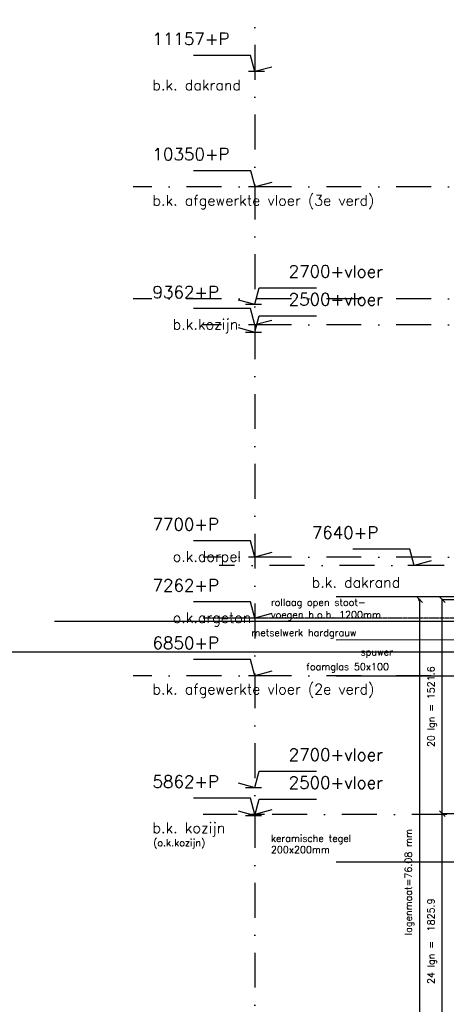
# Model space of a CAD drawing. Extents: x 0 to 297174, y -27731 to 163980.
# Tile 99 of 152: x 173535 to 176588, y 96943 to 103994. Entities that reach past the tile are written whole.
import ezdxf

# ---------------------------------------------------------------- set-up
doc = ezdxf.new("R2010")
doc.units = 0
doc.header["$LTSCALE"] = 5
doc.header["$MEASUREMENT"] = 0
doc.header["$PDMODE"] = 3
doc.header["$PDSIZE"] = 0.1
doc.linetypes.add('DASHDOT', pattern=[1, 0.5, -0.25, 0, -0.25])
doc.linetypes.add('DD1', pattern=[2.66667, 1.66667, -0.5, 0, -0.5])
doc.layers.get('0').update_dxf_attribs({"linetype": 'CONTINUOUS'})
doc.layers.get('DEFPOINTS').update_dxf_attribs({"linetype": 'CONTINUOUS'})
for name, color, linetype in [('A--01A1_ACEER', 1, 'CONTINUOUS'), ('A--M$1A-_F123-', 1, 'CONTINUOUS'), ('A--M01A1_MAATVOERING', 1, 'CONTINUOUS'), ('A--M01B1_HOOGTE_MAATV', 1, 'CONTINUOUS'), ('A--T01A-25_TEKST', 2, 'CONTINUOUS'), ('A--T01B2_HOOGTE_MAATV', 2, 'CONTINUOUS'), ('A--T01B3_HOOGTE_MAATV', 3, 'CONTINUOUS'), ('STRAMIEN', 8, 'DD1')]:
    doc.layers.add(name, color=color, linetype=linetype)
doc.styles.add('HIEMSTRA', font='romans.shx')
doc.styles.add('HOOGTEXT', font='ROMANS.shx', dxfattribs={"height": 2.5})
doc.dimstyles.get("Standard").update_dxf_attribs({"dimscale": 50, "dimtxt": 2.5, "dimasz": 2, "dimexe": 0.3, "dimexo": 0.3, "dimgap": 2, "dimtad": 1, "dimdec": 0, "dimzin": 0, "dimdsep": 46, "dimtxsty": 'HIEMSTRA', "dimblk1": 'OBLIQUE', "dimblk2": 'OBLIQUE', "dimsah": 1, "dimcen": 0.09, "dimdle": 0.3, "dimclrd": 1, "dimclre": 1, "dimclrt": 2, "dimadec": 0, "dimazin": 0, "dimtfac": 1, "dimtdec": 4, "dimtix": 1, "dimtmove": 2, "dimatfit": 3, "dimldrblk": 'OBLIQUE', "dimfxl": 0, "dimtvp": 625, "dimtolj": 1, "dimtzin": 0, "dimarcsym": 0})

# ---------------------------------------------------------------- blocks, each defined once
blk = doc.blocks.new('HOOGTEP')
at = {"layer": 'A--M01A1_MAATVOERING'}
for p, q in [((0, 0), (0.62, 2.33)), ((0.62, 2.33), (8.79, 2.33)), ((-2.41, 0.65), (0, 0))]:
    blk.add_line(p, q, dxfattribs=at)
at = {"layer": 'A--M01B1_HOOGTE_MAATV'}
blk.add_line((-1.38, 0), (0.91, 0), dxfattribs=at)
at = {"layer": 'A--T01B2_HOOGTE_MAATV', "style": 'HOOGTEXT', "flags": 4}
blk.add_attdef('TEKST', (1.84, -0.67), '', height=1.5, dxfattribs=at)
at = {"layer": 'A--T01B3_HOOGTE_MAATV', "style": 'HOOGTEXT', "flags": 4}
blk.add_attdef('HOOGTE', (1.67, 3.82), '', height=1.75, dxfattribs=at)
blk = doc.blocks.new('_OBLIQUE')
at = {"color": 0, "linetype": 'ByBlock'}
blk.add_line((-0.5, -0.5), (0.5, 0.5), dxfattribs=at)
blk = doc.blocks.new('*D563')
at = {"layer": 'A--M$1A-_F123-', "color": 1, "lineweight": -2}
for p, q in [((176806.6, 98307.9), (176553.3, 98307.9)), ((176559.3, 96474.6), (176559.3, 98313.9)), ((176806.6, 96480.6), (176553.3, 96480.6))]:
    blk.add_line(p, q, dxfattribs=at)
at = {"layer": 'DEFPOINTS', "color": 0}
for p in [(176559.3, 98307.9), (176812.6, 98307.9), (176812.6, 96480.6)]:
    blk.add_point(p, dxfattribs=at)
at = {"layer": 'A--M$1A-_F123-', "color": 1, "lineweight": -2, "xscale": 40, "yscale": 40, "zscale": 40}
for p, rotation in [((176559.3, 98307.9), 90), ((176559.3, 96480.6), 270)]:
    blk.add_blockref('_OBLIQUE', p, dxfattribs=dict(at, rotation=rotation))
at = {"layer": 'A--M$1A-_F123-', "color": 2, "insert": (176486, 97394.3), "char_height": 50, "attachment_point": 5, "rotation": 90, "style": 'HIEMSTRA'}
blk.add_mtext('\\A1;24 lgn =  1825.9', dxfattribs=at)
blk = doc.blocks.new('*D564')
at = {"color": 1, "linetype": 'ByBlock'}
for p, q in [((176806.6, 99840.1), (176553.3, 99840.1)), ((176559.3, 98301.9), (176559.3, 99846.1)), ((176806.6, 98307.9), (176553.3, 98307.9))]:
    blk.add_line(p, q, dxfattribs=at)
at = {"layer": 'DEFPOINTS', "color": 0, "linetype": 'ByBlock'}
for p in [(176559.3, 99840.1), (176812.6, 99840.1), (176812.6, 98307.9)]:
    blk.add_point(p, dxfattribs=at)
at = {"color": 1, "linetype": 'ByBlock', "xscale": 40, "yscale": 40, "zscale": 40}
for p, rotation in [((176559.3, 99840.1), 90), ((176559.3, 98307.9), 270)]:
    blk.add_blockref('_OBLIQUE', p, dxfattribs=dict(at, rotation=rotation))
at = {"color": 2, "linetype": 'ByBlock', "insert": (176486, 99074), "char_height": 50, "attachment_point": 5, "rotation": 90, "style": 'HIEMSTRA'}
blk.add_mtext('\\A1;20 lgn = 1521.6', dxfattribs=at)
blk = doc.blocks.new('*D574')
at = {"layer": 'A--M$1A-_F123-', "color": 1, "linetype": 'Continuous', "lineweight": -2}
for p, q in [((176387.5, 99840.1), (176403.7, 99840.1)), ((176397.7, 95789.9), (176397.7, 99846.1)), ((176387.5, 95795.9), (176403.7, 95795.9))]:
    blk.add_line(p, q, dxfattribs=at)
at = {"layer": 'DEFPOINTS', "color": 0, "linetype": 'Continuous'}
for p in [(176381.5, 99840.1), (176397.7, 99840.1), (176381.5, 95795.9)]:
    blk.add_point(p, dxfattribs=at)
at = {"layer": 'A--M$1A-_F123-', "color": 1, "linetype": 'Continuous', "lineweight": -2, "xscale": 40, "yscale": 40, "zscale": 40}
for p, rotation in [((176397.7, 99840.1), 90), ((176397.7, 95795.9), 270)]:
    blk.add_blockref('_OBLIQUE', p, dxfattribs=dict(at, rotation=rotation))
at = {"layer": 'A--M$1A-_F123-', "color": 3, "linetype": 'Continuous', "insert": (176324.4, 97818), "char_height": 50, "attachment_point": 5, "rotation": 90, "style": 'HIEMSTRA'}
blk.add_mtext('\\A1;lagenmaat=76.08 mm', dxfattribs=at)

msp = doc.modelspace()

# ---------------------------------------------------------------- linework, layer by layer
at = {"layer": 'A--01A1_ACEER', "linetype": 'Continuous'}
msp.add_line((173782.9, 99685.9), (180430.5, 99685.9), dxfattribs=at)
at = {"layer": 'A--01A1_ACEER', "ltscale": 10}
msp.add_line((162632.5, 99465.9), (204168.1, 99465.9), dxfattribs=at)
at = {"layer": 'A--T01A-25_TEKST'}
for p, q in [((175799.2, 99863.6), (176812.6, 99863.6)), ((175799.2, 99553.9), (177136, 99554.4)), ((175799.2, 99295.9), (177123.2, 99295.9)), ((175799.2, 97962.4), (176818.2, 97962.4))]:
    msp.add_line(p, q, dxfattribs=at)
at = {"layer": 'STRAMIEN', "linetype": 'DASHDOT', "ltscale": 100}
for p, q in [((175218.7, 110315), (175218.7, 90172.2)), ((185481.6, 102795.9), (174347.6, 102795.9)), ((185481.6, 101995.9), (174347.3, 101995.9)), ((185481.6, 101807.9), (174847.6, 101807.9)), ((185481.6, 100145.9), (174847.6, 100145.9)), ((176573.5, 100085.9), (174963.3, 100085.9)), ((185481.6, 99295.9), (174347.3, 99295.9)), ((180592.1, 98302.9), (174847.6, 98302.9))]:
    msp.add_line(p, q, dxfattribs=at)
at = {"layer": 'STRAMIEN', "linetype": 'DASHDOT'}
msp.add_line((179315.3, 99707.9), (174847.6, 99707.9), dxfattribs=at)

# ---------------------------------------------------------------- block references
ref = msp.add_blockref('HOOGTEP', (175218.7, 103621.8), dxfattribs=dict(xscale=-50, yscale=50, zscale=50))
ref.add_attrib('TEKST', 'b.k. dakrand', (174485, 103487.8), dxfattribs={"layer": 'A--T01B2_HOOGTE_MAATV', "height": 75, "style": 'HOOGTEXT', "flags": 4})
ref.add_attrib('HOOGTE', '11157+P', (174485, 103812.8), dxfattribs={"layer": 'A--T01B3_HOOGTE_MAATV', "height": 87.5, "style": 'HOOGTEXT', "flags": 4})
ref = msp.add_blockref('HOOGTEP', (175218.9, 102795.9), dxfattribs=dict(xscale=-50, yscale=50, zscale=50))
ref.add_attrib('TEKST', 'b.k. afgewerkte vloer (3e verd)', (174485.3, 102661.9), dxfattribs={"layer": 'A--T01B2_HOOGTE_MAATV', "height": 75, "style": 'HOOGTEXT', "flags": 4})
ref.add_attrib('HOOGTE', '10350+P', (174485.3, 102986.9), dxfattribs={"layer": 'A--T01B3_HOOGTE_MAATV', "height": 87.5, "style": 'HOOGTEXT', "flags": 4})
ref = msp.add_blockref('HOOGTEP', (175218.7, 101955.9), dxfattribs=dict(xscale=50, yscale=50, zscale=50))
ref.add_attrib('HOOGTE', '2700+vloer', (175459.5, 102146.9), dxfattribs={"layer": 'A--T01B3_HOOGTE_MAATV', "height": 87.5, "style": 'HOOGTEXT', "flags": 4})
ref = msp.add_blockref('HOOGTEP', (175218.7, 101807.9), dxfattribs=dict(xscale=-50, yscale=50, zscale=50))
ref.add_attrib('TEKST', 'b.k.kozijn', (174630.2, 101774.3), dxfattribs={"layer": 'A--T01B2_HOOGTE_MAATV', "height": 75, "style": 'HOOGTEXT', "flags": 4})
ref.add_attrib('HOOGTE', '9362+P', (174485, 101998.9), dxfattribs={"layer": 'A--T01B3_HOOGTE_MAATV', "height": 87.5, "style": 'HOOGTEXT', "flags": 4})
ref = msp.add_blockref('HOOGTEP', (175218.7, 101755.9), dxfattribs=dict(xscale=50, yscale=50, zscale=50))
ref.add_attrib('HOOGTE', '2500+vloer', (175459.5, 101946.9), dxfattribs={"layer": 'A--T01B3_HOOGTE_MAATV', "height": 87.5, "style": 'HOOGTEXT', "flags": 4})
ref = msp.add_blockref('HOOGTEP', (175218.7, 100145.9), dxfattribs=dict(xscale=-50, yscale=50, zscale=50))
ref.add_attrib('TEKST', 'o.k.dorpel', (174630.2, 100112.3), dxfattribs={"layer": 'A--T01B2_HOOGTE_MAATV', "height": 75, "style": 'HOOGTEXT', "flags": 4})
ref.add_attrib('HOOGTE', '7700+P', (174485, 100336.9), dxfattribs={"layer": 'A--T01B3_HOOGTE_MAATV', "height": 87.5, "style": 'HOOGTEXT', "flags": 4})
ref = msp.add_blockref('HOOGTEP', (176358.8, 100085.9), dxfattribs=dict(xscale=-50, yscale=50, zscale=50))
ref.add_attrib('TEKST', 'b.k. dakrand', (175625.2, 99926.9), dxfattribs={"layer": 'A--T01B2_HOOGTE_MAATV', "height": 75, "style": 'HOOGTEXT', "flags": 4})
ref.add_attrib('HOOGTE', '7640+P', (175625.2, 100276.9), dxfattribs={"layer": 'A--T01B3_HOOGTE_MAATV', "height": 87.5, "style": 'HOOGTEXT', "flags": 4})
ref = msp.add_blockref('HOOGTEP', (175218.7, 99707.9), dxfattribs=dict(xscale=-50, yscale=50, zscale=50))
ref.add_attrib('TEKST', 'o.k.argeton', (174630.2, 99674.3), dxfattribs={"layer": 'A--T01B2_HOOGTE_MAATV', "height": 75, "style": 'HOOGTEXT', "flags": 4})
ref.add_attrib('HOOGTE', '7262+P', (174485, 99898.9), dxfattribs={"layer": 'A--T01B3_HOOGTE_MAATV', "height": 87.5, "style": 'HOOGTEXT', "flags": 4})
ref = msp.add_blockref('HOOGTEP', (175218.7, 99295.9), dxfattribs=dict(xscale=-50, yscale=50, zscale=50))
ref.add_attrib('TEKST', 'b.k. afgewerkte vloer (2e verd)', (174485.3, 99161.9), dxfattribs={"layer": 'A--T01B2_HOOGTE_MAATV', "height": 75, "style": 'HOOGTEXT', "flags": 4})
ref.add_attrib('HOOGTE', '6850+P', (174485.3, 99486.9), dxfattribs={"layer": 'A--T01B3_HOOGTE_MAATV', "height": 87.5, "style": 'HOOGTEXT', "flags": 4})
ref = msp.add_blockref('HOOGTEP', (175218.7, 98495.9), dxfattribs=dict(xscale=50, yscale=50, zscale=50))
ref.add_attrib('HOOGTE', '2700+vloer', (175459.5, 98686.9), dxfattribs={"layer": 'A--T01B3_HOOGTE_MAATV', "height": 87.5, "style": 'HOOGTEXT', "flags": 4})
ref = msp.add_blockref('HOOGTEP', (175218.7, 98302.9), dxfattribs=dict(xscale=-50, yscale=50, zscale=50))
ref.add_attrib('TEKST', 'b.k. kozijn', (174485.3, 98168.9), dxfattribs={"layer": 'A--T01B2_HOOGTE_MAATV', "height": 75, "style": 'HOOGTEXT', "flags": 4})
ref.add_attrib('HOOGTE', '5862+P', (174485.3, 98493.9), dxfattribs={"layer": 'A--T01B3_HOOGTE_MAATV', "height": 87.5, "style": 'HOOGTEXT', "flags": 4})
ref = msp.add_blockref('HOOGTEP', (175218.7, 98295.9), dxfattribs=dict(xscale=50, yscale=50, zscale=50))
ref.add_attrib('HOOGTE', '2500+vloer', (175459.5, 98486.9), dxfattribs={"layer": 'A--T01B3_HOOGTE_MAATV', "height": 87.5, "style": 'HOOGTEXT', "flags": 4})

# ---------------------------------------------------------------- texts
at = {"layer": 'A--T01A-25_TEKST', "style": 'HIEMSTRA'}
for s, p in [('rollaag open stoot-', (175332.4, 99796.5)), ('voegen h.o.h. 1200mm', (175332.4, 99707.3)), ('metselwerk hardgrauw', (175193, 99578.6)), ('spuwer', (175975, 99440.1)), ('foamglas 50x100', (175585.9, 99335.9)), ('keramische tegel', (175332.4, 98105.8)), ('(o.k.kozijn)', (174490.2, 98075.1)), ('200x200mm', (175332.4, 98025.8))]:
    msp.add_text(s, height=50, dxfattribs=at).set_placement(p)

# ---------------------------------------------------------------- dimensions: what is measured, and where the dimension line sits
at = {"layer": 'A--M$1A-_F123-', "linetype": 'Continuous'}
dim = msp.add_linear_dim(base=(176397.7, 99840.1, 0), p1=(176381.5, 95795.9, 0), p2=(176381.5, 99840.1, 0), angle=90, text='lagenmaat=76.08 mm', dimstyle='Standard', override={"dimscale": 20, "dimclrt": 3}, dxfattribs=at)
dim.commit()
dim.dimension.update_dxf_attribs({"geometry": '*D574', "text_midpoint": (176324.4, 97818, 0)})
at = {"layer": 'A--M$1A-_F123-'}
for base, p1, p2, text, picture, middle in [((176559.3, 99840.1), (176812.6, 98307.9), (176812.6, 99840.1), '20 lgn = 1521.6', '*D564', (176486, 99074)), ((176559.3, 98307.9), (176812.6, 96480.6), (176812.6, 98307.9), '24 lgn =  1825.9', '*D563', (176486, 97394.3))]:
    dim = msp.add_linear_dim(base=base, p1=p1, p2=p2, angle=270, text=text, dimstyle='Standard', override={"dimscale": 20}, dxfattribs=at)
    dim.commit()
    dim.dimension.update_dxf_attribs({"geometry": picture, "text_midpoint": middle})

doc.saveas('drawing.dxf')
